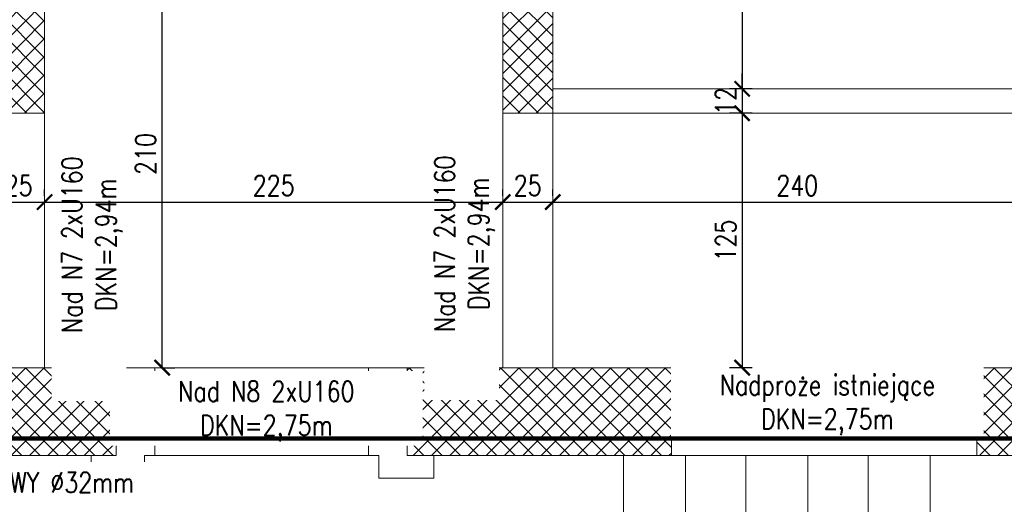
# Model space of a CAD drawing. Header units: millimetres. Extents: x 11984 to 50512, y -26688 to 13952.
# Tile 56 of 85: x 26803 to 27287, y 9716 to 9954. Entities that reach past the tile are written whole.
import ezdxf

# ---------------------------------------------------------------- set-up
doc = ezdxf.new("R2010")
doc.units = ezdxf.units.MM
doc.header["$MEASUREMENT"] = 0
doc.linetypes.add('HIDDEN', pattern=[9.525, 6.35, -3.175])
doc.layers.add('e-cad_opisy', color=7, linetype='Continuous')
for name, color, linetype, lineweight in [('e-cad_wymiary', 5, 'Continuous', 9), ('k-kreskowanie', 252, 'Continuous', 9), ('k-widok', 1, 'Continuous', 20), ('k-wyburzenia', 215, 'PNEUMATIC2', 9), ('k-ściany działowe', 2, 'Continuous', 20), ('k-ściany istniejące', 190, 'Continuous', 18)]:
    doc.layers.add(name, color=color, linetype=linetype, lineweight=lineweight)
doc.styles.add('e-cad_1', font='simplex.shx', dxfattribs={"width": 0.8})
doc.linetypes.add('PNEUMATIC2', pattern='A,0.5,-0.25,["//",Standard,S=0.2,R=0,X=-0.1,Y=-0.1],-0.25', length=1)
doc.dimstyles.new('e-cad_1_50_[cm]', dxfattribs={"dimscale": 5, "dimtxt": 2, "dimasz": 1.5, "dimexe": 1.25, "dimexo": 0.625, "dimtad": 1, "dimdec": 0, "dimrnd": 0.1, "dimdsep": 46, "dimtxsty": 'e-cad_1', "dimblk": 'ARCHTICK', "dimcen": 1.5, "dimclrd": 256, "dimclre": 256, "dimclrt": 7, "dimadec": 0, "dimazin": 0, "dimtfac": 1, "dimtdec": 0, "dimtix": 1, "dimtmove": 0, "dimatfit": 0, "dimfxl": 0, "dimarcsym": 0})

# ---------------------------------------------------------------- blocks, each defined once
blk = doc.blocks.new('_ArchTick')
at = {"color": 0, "linetype": 'ByBlock', "const_width": 0.15}
blk.add_lwpolyline([(-0.5, -0.5), (0.5, 0.5)], dxfattribs=at)
blk = doc.blocks.new('*D244')
at = {"layer": 'Defpoints', "color": 0}
for p in [(26790.3, 9864.13), (26815.7, 9864.13), (26815.7, 9864.13)]:
    blk.add_point(p, dxfattribs=at)
at = {"layer": 'e-cad_wymiary', "lineweight": -2}
for p, q in [((26790.3, 9867.25), (26790.3, 9870.38)), ((26815.7, 9867.25), (26815.7, 9870.38)), ((26790.3, 9864.13), (26815.7, 9864.13))]:
    blk.add_line(p, q, dxfattribs=at)
at = {"layer": 'e-cad_wymiary', "lineweight": -2, "xscale": 7.5, "yscale": 7.5, "zscale": 7.5, "rotation": 180}
blk.add_blockref('_ArchTick', (26790.3, 9864.13), dxfattribs=at)
at = {"layer": 'e-cad_wymiary', "lineweight": -2, "xscale": 7.5, "yscale": 7.5, "zscale": 7.5}
blk.add_blockref('_ArchTick', (26815.7, 9864.13), dxfattribs=at)
at = {"layer": 'e-cad_wymiary', "color": 7, "insert": (26803, 9872.25), "char_height": 10, "attachment_point": 5, "style": 'e-cad_1'}
blk.add_mtext('25', dxfattribs=at)
blk = doc.blocks.new('*D245')
at = {"layer": 'Defpoints', "color": 0}
for p in [(26815.7, 9864.13), (27040.91, 9864.13), (27040.91, 9864.13)]:
    blk.add_point(p, dxfattribs=at)
at = {"layer": 'e-cad_wymiary', "lineweight": -2}
for p, q in [((26815.7, 9867.25), (26815.7, 9870.38)), ((27040.91, 9867.25), (27040.91, 9870.38)), ((26815.7, 9864.13), (27040.91, 9864.13))]:
    blk.add_line(p, q, dxfattribs=at)
at = {"layer": 'e-cad_wymiary', "lineweight": -2, "xscale": 7.5, "yscale": 7.5, "zscale": 7.5, "rotation": 180}
blk.add_blockref('_ArchTick', (26815.7, 9864.13), dxfattribs=at)
at = {"layer": 'e-cad_wymiary', "lineweight": -2, "xscale": 7.5, "yscale": 7.5, "zscale": 7.5}
blk.add_blockref('_ArchTick', (27040.91, 9864.13), dxfattribs=at)
at = {"layer": 'e-cad_wymiary', "color": 7, "insert": (26928.31, 9872.25), "char_height": 10, "attachment_point": 5, "style": 'e-cad_1'}
blk.add_mtext('225', dxfattribs=at)
blk = doc.blocks.new('*D246')
at = {"layer": 'Defpoints', "color": 0}
for p in [(27040.91, 9864.13), (27065.47, 9864.13), (27065.47, 9864.13)]:
    blk.add_point(p, dxfattribs=at)
at = {"layer": 'e-cad_wymiary', "lineweight": -2}
for p, q in [((27040.91, 9867.25), (27040.91, 9870.38)), ((27065.47, 9867.25), (27065.47, 9870.38)), ((27040.91, 9864.13), (27065.47, 9864.13))]:
    blk.add_line(p, q, dxfattribs=at)
at = {"layer": 'e-cad_wymiary', "lineweight": -2, "xscale": 7.5, "yscale": 7.5, "zscale": 7.5, "rotation": 180}
blk.add_blockref('_ArchTick', (27040.91, 9864.13), dxfattribs=at)
at = {"layer": 'e-cad_wymiary', "lineweight": -2, "xscale": 7.5, "yscale": 7.5, "zscale": 7.5}
blk.add_blockref('_ArchTick', (27065.47, 9864.13), dxfattribs=at)
at = {"layer": 'e-cad_wymiary', "color": 7, "insert": (27053.19, 9872.25), "char_height": 10, "attachment_point": 5, "style": 'e-cad_1'}
blk.add_mtext('25', dxfattribs=at)
blk = doc.blocks.new('*D247')
at = {"layer": 'Defpoints', "color": 0}
for p in [(27065.47, 9864.13), (27305.77, 9864.13), (27305.77, 9850.56)]:
    blk.add_point(p, dxfattribs=at)
at = {"layer": 'e-cad_wymiary', "lineweight": -2}
for p, q in [((27065.47, 9867.25), (27065.47, 9870.38)), ((27305.77, 9859.13), (27305.77, 9870.38)), ((27065.47, 9864.13), (27305.77, 9864.13))]:
    blk.add_line(p, q, dxfattribs=at)
at = {"layer": 'e-cad_wymiary', "lineweight": -2, "xscale": 7.5, "yscale": 7.5, "zscale": 7.5, "rotation": 180}
blk.add_blockref('_ArchTick', (27065.47, 9864.13), dxfattribs=at)
at = {"layer": 'e-cad_wymiary', "lineweight": -2, "xscale": 7.5, "yscale": 7.5, "zscale": 7.5}
blk.add_blockref('_ArchTick', (27305.77, 9864.13), dxfattribs=at)
at = {"layer": 'e-cad_wymiary', "color": 7, "insert": (27185.62, 9872.25), "char_height": 10, "attachment_point": 5, "style": 'e-cad_1'}
blk.add_mtext('240', dxfattribs=at)
blk = doc.blocks.new('*D466')
at = {"layer": 'Defpoints', "color": 0}
for p in [(26869.89, 9992.74), (26873.48, 9992.74), (26869.89, 9782.76)]:
    blk.add_point(p, dxfattribs=at)
at = {"layer": 'e-cad_wymiary', "lineweight": -2}
for p, q in [((26873.01, 9992.74), (26879.73, 9992.74)), ((26873.48, 9782.76), (26873.48, 9992.74)), ((26873.01, 9782.76), (26879.73, 9782.76))]:
    blk.add_line(p, q, dxfattribs=at)
at = {"layer": 'e-cad_wymiary', "lineweight": -2, "xscale": 7.5, "yscale": 7.5, "zscale": 7.5}
for p, rotation in [((26873.48, 9992.74), 90), ((26873.48, 9782.76), 270)]:
    blk.add_blockref('_ArchTick', p, dxfattribs=dict(at, rotation=rotation))
at = {"layer": 'e-cad_wymiary', "color": 7, "insert": (26865.35, 9887.75), "char_height": 10, "attachment_point": 5, "rotation": 90, "style": 'e-cad_1'}
blk.add_mtext('210', dxfattribs=at)
blk = doc.blocks.new('*D488')
at = {"layer": 'Defpoints', "color": 0}
for p in [(27184.05, 10252.34), (27158.54, 9919.76), (27185.62, 9919.76)]:
    blk.add_point(p, dxfattribs=at)
at = {"layer": 'e-cad_wymiary', "lineweight": -2}
for p, q in [((27163.54, 10252.34), (27152.29, 10252.34)), ((27158.54, 10252.34), (27158.54, 9919.76)), ((27163.54, 9919.76), (27152.29, 9919.76))]:
    blk.add_line(p, q, dxfattribs=at)
at = {"layer": 'e-cad_wymiary', "lineweight": -2, "xscale": 7.5, "yscale": 7.5, "zscale": 7.5}
for p, rotation in [((27158.54, 10252.34), 90), ((27158.54, 9919.76), 270)]:
    blk.add_blockref('_ArchTick', p, dxfattribs=dict(at, rotation=rotation))
at = {"layer": 'e-cad_wymiary', "color": 7, "insert": (27150.41, 10086.05), "char_height": 10, "attachment_point": 5, "rotation": 90, "style": 'e-cad_1'}
blk.add_mtext('333', dxfattribs=at)
blk = doc.blocks.new('*D489')
at = {"layer": 'Defpoints', "color": 0}
for p in [(27185.62, 9919.76), (27158.54, 9907.76), (27185.62, 9907.76)]:
    blk.add_point(p, dxfattribs=at)
at = {"layer": 'e-cad_wymiary', "lineweight": -2}
for p, q in [((27158.54, 9919.76), (27158.54, 9927.26)), ((27163.54, 9919.76), (27152.29, 9919.76)), ((27158.54, 9919.76), (27158.54, 9907.76)), ((27163.54, 9907.76), (27152.29, 9907.76)), ((27158.54, 9907.76), (27158.54, 9900.26))]:
    blk.add_line(p, q, dxfattribs=at)
at = {"layer": 'e-cad_wymiary', "lineweight": -2, "xscale": 7.5, "yscale": 7.5, "zscale": 7.5}
for p, rotation in [((27158.54, 9919.76), 270), ((27158.54, 9907.76), 90)]:
    blk.add_blockref('_ArchTick', p, dxfattribs=dict(at, rotation=rotation))
at = {"layer": 'e-cad_wymiary', "color": 7, "insert": (27150.41, 9913.76), "char_height": 10, "attachment_point": 5, "rotation": 90, "style": 'e-cad_1'}
blk.add_mtext('12', dxfattribs=at)
blk = doc.blocks.new('*D490')
at = {"layer": 'Defpoints', "color": 0}
for p in [(27185.62, 9907.76), (27158.54, 9782.76), (27185.62, 9782.76)]:
    blk.add_point(p, dxfattribs=at)
at = {"layer": 'e-cad_wymiary', "lineweight": -2}
for p, q in [((27163.54, 9907.76), (27152.29, 9907.76)), ((27158.54, 9907.76), (27158.54, 9782.76)), ((27163.54, 9782.76), (27152.29, 9782.76))]:
    blk.add_line(p, q, dxfattribs=at)
at = {"layer": 'e-cad_wymiary', "lineweight": -2, "xscale": 7.5, "yscale": 7.5, "zscale": 7.5}
for p, rotation in [((27158.54, 9907.76), 90), ((27158.54, 9782.76), 270)]:
    blk.add_blockref('_ArchTick', p, dxfattribs=dict(at, rotation=rotation))
at = {"layer": 'e-cad_wymiary', "color": 7, "insert": (27150.41, 9845.26), "char_height": 10, "attachment_point": 5, "rotation": 90, "style": 'e-cad_1'}
blk.add_mtext('125', dxfattribs=at)

msp = doc.modelspace()

# ---------------------------------------------------------------- hatches: boundary and pattern name
at = {"layer": 'k-kreskowanie'}
h = msp.add_hatch(dxfattribs=at)
h.set_pattern_fill('ANSI37', color=256, scale=2, style=0)
h.set_pattern_definition([(45, (28373.457, -11648.78), (-4.490128, 4.490128), []), (135, (28373.457, -11648.78), (-4.490128, -4.490128), [])])
h.paths.add_polyline_path([(27927.37, 10359.34), (27927.37, 10402.52), (27937.53, 10402.52), (27937.53, 10552.38), (27962.93, 10552.38), (27962.93, 10402.52), (28375.26, 10402.52), (28375.26, 10522.75), (28418.44, 10522.75), (28418.44, 9739.58), (28375.26, 9739.58), (28310.14, 9739.58), (28310.14, 9782.76), (28375.26, 9782.76), (28375.26, 10359.34)])
h.paths.add_polyline_path([(27927.37, 10791.99), (27927.37, 10834.32), (27937.53, 10834.32), (28375.26, 10834.32), (28375.26, 11331.32), (28293.98, 11331.32), (28293.98, 11374.5), (28418.44, 11374.5), (28418.44, 10677.69), (28375.26, 10677.69), (28375.26, 10791.99), (27962.93, 10791.99), (27962.93, 10654.38), (27937.53, 10654.38), (27937.53, 10791.99)])
h.paths.add_polyline_path([(28013.73, 10806.38), (28034.05, 10806.38), (28034.05, 10819.93), (28013.73, 10819.93)], flags=16)
h.paths.add_polyline_path([(27974.79, 10806.38), (27993.41, 10806.38), (27993.41, 10819.93), (27974.79, 10819.93)], flags=16)
h.paths.add_polyline_path([(25423.3, 10686.04), (25423.3, 11090.05), (25468.3, 11090.05), (25468.3, 10833.52), (25771.3, 10833.52), (25771.3, 10927.02), (25795.3, 10927.02), (25795.3, 10833.52), (25802.3, 10833.52), (25802.3, 10794.52), (25468.3, 10794.52), (25468.3, 10686.04)])
h.paths.add_polyline_path([(27545.53, 10791.99), (27545.53, 10834.32), (27662.37, 10834.32), (27662.37, 11374.5), (27785.98, 11374.5), (27785.98, 11331.32), (27705.55, 11331.32), (27705.55, 10834.32), (27727.56, 10834.32), (27727.56, 10791.99), (27714.68, 10791.99), (27714.68, 10816.54), (27639.68, 10816.54), (27639.68, 10791.99)])
h.paths.add_polyline_path([(25423.3, 10284.84), (25423.3, 10539.8), (25468.3, 10539.8), (25468.3, 10402.52), (25595.68, 10402.52), (25904.3, 10402.52), (25904.3, 10422.52), (25930.34, 10422.52), (25930.34, 10402.52), (25952.83, 10402.52), (25952.83, 10359.34), (25468.3, 10359.34), (25468.3, 10284.84)])
h.paths.add_polyline_path([(26715.79, 10359.34), (26715.79, 10402.52), (26815.7, 10402.52), (26815.7, 10017.29), (26908.83, 10017.29), (26908.83, 9992.74), (26815.7, 9992.74), (26815.7, 9907.76), (26790.3, 9907.76), (26790.3, 10359.34)])
h.paths.add_polyline_path([(26407.3, 10791.99), (26407.3, 10834.32), (26415.3, 10834.32), (26415.3, 10862.32), (26460.3, 10862.32), (26460.3, 10834.32), (26661.61, 10834.32), (26661.61, 10791.99), (26602.34, 10791.99), (26602.34, 10566.78), (26588.34, 10566.78), (26588.34, 10791.99)])
h.paths.add_polyline_path([(27030.91, 9992.74), (27030.91, 10017.29), (27040.91, 10017.29), (27040.91, 10402.52), (27172.47, 10402.52), (27172.47, 10359.34), (27078.47, 10359.34), (27078.47, 10281.34), (27065.47, 10281.34), (27065.47, 9907.76), (27040.91, 9907.76), (27040.91, 9992.74)])
h.paths.add_polyline_path([(27429.77, 10359.34), (27429.77, 10402.52), (27827.47, 10402.52), (27827.47, 10359.34), (27749.03, 10359.34), (27749.03, 10281.34), (27710.63, 10281.34), (27710.63, 10359.34)])
h.paths.add_polyline_path([(27722.63, 10293.34), (27737.03, 10293.34), (27737.03, 10314.34), (27722.63, 10314.34)], flags=16)
h.paths.add_polyline_path([(27722.63, 10326.34), (27737.03, 10326.34), (27737.03, 10347.34), (27722.63, 10347.34)], flags=16)
h.paths.add_polyline_path([(25423.3, 9739.58), (25423.3, 10131.59), (25468.3, 10131.59), (25468.3, 9782.76), (25524.89, 9782.76), (25524.89, 9739.58)])
h.paths.add_polyline_path([(26086.59, 10794.52), (26086.59, 10833.52), (26140.3, 10833.52), (26140.3, 10849.32), (26181.3, 10849.32), (26181.3, 10834.32), (26317.3, 10834.32), (26317.3, 10801.99), (26304.3, 10801.99), (26304.3, 10793.99), (26284.34, 10793.99), (26284.34, 10731.52), (26267.34, 10731.52), (26267.34, 10794.52)])
h.paths.add_polyline_path([(26042.83, 10359.34), (26042.83, 10402.52), (26414.3, 10402.52), (26414.3, 10359.34)])
h.paths.add_polyline_path([(27179.77, 10791.99), (27179.77, 10834.32), (27390.59, 10834.32), (27390.59, 10791.99)])
h.paths.add_polyline_path([(26816.55, 10791.99), (26816.55, 10834.32), (27024.83, 10834.32), (27024.83, 10791.99)])
h.paths.add_polyline_path([(27940.92, 11331.32), (27940.92, 11374.5), (28139.04, 11374.5), (28139.04, 11331.32)])
h.paths.add_polyline_path([(27664.13, 9739.58), (27664.13, 9782.76), (27710.63, 9782.76), (27710.63, 9812.76), (27736.03, 9812.76), (27736.03, 9782.76), (27770.25, 9782.76), (27770.25, 9739.58)])
h.paths.add_polyline_path([(26720.94, 9739.58), (26720.94, 9782.76), (26850.88, 9782.76), (26850.88, 9739.58)])
h.paths.add_polyline_path([(26993.88, 9739.58), (26993.88, 9782.76), (27123.82, 9782.76), (27123.82, 9739.58), (27007.05, 9739.58)])
h.paths.add_polyline_path([(26516.3, 10359.34), (26516.3, 10402.52), (26625.2, 10402.52), (26625.2, 10359.34)])
h.paths.add_polyline_path([(25904.3, 10774.52), (25904.3, 10833.52), (25980.3, 10833.52), (25980.3, 10794.52), (25930.34, 10794.52), (25930.34, 10774.52)])
h.paths.add_polyline_path([(26074.94, 9739.58), (26074.94, 9782.76), (26171.32, 9782.76), (26171.32, 9739.58)])
h.paths.add_polyline_path([(27272.37, 10359.34), (27272.37, 10402.52), (27327.77, 10402.52), (27327.77, 10359.34)])
h.paths.add_polyline_path([(25674.89, 9739.58), (25674.89, 9782.76), (25725.12, 9782.76), (25725.12, 9739.58)])
h.paths.add_polyline_path([(26267.34, 10604.52), (26267.34, 10731.52), (26284.34, 10731.52), (26284.34, 10604.52)])
h.paths.add_polyline_path([(26521.13, 9739.58), (26521.13, 9782.76), (26570.94, 9782.76), (26570.94, 9739.58)])
h.paths.add_polyline_path([(26321.32, 9739.58), (26321.32, 9782.76), (26371.13, 9782.76), (26371.13, 9739.58)])
h.paths.add_polyline_path([(25875.12, 9739.58), (25875.12, 9782.76), (25924.94, 9782.76), (25924.94, 9739.58)])
h.paths.add_polyline_path([(27273.82, 9739.58), (27273.82, 9782.76), (27319.4, 9782.76), (27319.4, 9739.58)])
h.paths.add_polyline_path([(27920.25, 9739.58), (27920.25, 9782.76), (27965.4, 9782.76), (27965.4, 9739.58)])
h.paths.add_polyline_path([(27469.4, 9739.58), (27469.4, 9782.76), (27514.13, 9782.76), (27514.13, 9739.58)])
h.paths.add_polyline_path([(28115.4, 9739.58), (28115.4, 9782.76), (28160.14, 9782.76), (28160.14, 9739.58)])
h.paths.add_polyline_path([(25771.3, 11029.02), (25771.3, 11072.32), (25795.3, 11072.32), (25795.3, 11051.92), (25795.3, 11029.02)])
h.paths.add_polyline_path([(27959.21, 10448.92), (27941.26, 10448.92), (27941.26, 10463.92), (27959.21, 10463.92)], flags=24)
h.paths.add_polyline_path([(27989.88, 10389.91), (27989.88, 10371.96), (27974.88, 10371.96), (27974.88, 10389.91)], flags=24)
h.paths.add_polyline_path([(28328.34, 10389.91), (28328.34, 10371.96), (28313.34, 10371.96), (28313.34, 10389.91)], flags=24)
h.paths.add_polyline_path([(27989.88, 10822.13), (27989.88, 10804.18), (27974.88, 10804.18), (27974.88, 10822.13)], flags=24)
h.paths.add_polyline_path([(28328.34, 10822.13), (28328.34, 10804.18), (28313.34, 10804.18), (28313.34, 10822.13)], flags=24)
h.paths.add_polyline_path([(25792.47, 10866.66), (25774.13, 10866.66), (25774.13, 10881.66), (25792.47, 10881.66)], flags=24)
h.paths.add_polyline_path([(25686.35, 10822.81), (25686.35, 10805.24), (25671.35, 10805.24), (25671.35, 10822.81)], flags=24)
h.paths.add_polyline_path([(26811.98, 10109.31), (26794.02, 10109.31), (26794.02, 10124.31), (26811.98, 10124.31)], flags=24)
h.paths.add_polyline_path([(26811.98, 10283.57), (26794.02, 10283.57), (26794.02, 10298.57), (26811.98, 10298.57)], flags=24)
h.paths.add_polyline_path([(26746.78, 10389.91), (26746.78, 10371.96), (26731.78, 10371.96), (26731.78, 10389.91)], flags=24)
h.paths.add_polyline_path([(26872.85, 10013.99), (26872.85, 9996.04), (26857.85, 9996.04), (26857.85, 10013.99)], flags=24)
h.paths.add_polyline_path([(26811.98, 10304.98), (26794.02, 10304.98), (26794.02, 10319.98), (26811.98, 10319.98)], flags=24)
h.paths.add_polyline_path([(27157.91, 10389.91), (27157.91, 10371.96), (27142.91, 10371.96), (27142.91, 10389.91)], flags=24)
h.paths.add_polyline_path([(27062.17, 10109.31), (27044.21, 10109.31), (27044.21, 10124.31), (27062.17, 10124.31)], flags=24)
h.paths.add_polyline_path([(27068.67, 10283.57), (27050.71, 10283.57), (27050.71, 10298.57), (27068.67, 10298.57)], flags=24)
h.paths.add_polyline_path([(27068.67, 10304.98), (27050.71, 10304.98), (27050.71, 10319.98), (27068.67, 10319.98)], flags=24)
h.paths.add_polyline_path([(27585.58, 10389.91), (27585.58, 10371.96), (27570.58, 10371.96), (27570.58, 10389.91)], flags=24)
h.paths.add_polyline_path([(27770.37, 10389.91), (27770.37, 10371.96), (27755.37, 10371.96), (27755.37, 10389.91)], flags=24)
h.paths.add_polyline_path([(27738.8, 10304.98), (27720.85, 10304.98), (27720.85, 10319.98), (27738.8, 10319.98)], flags=24)
h.paths.add_polyline_path([(26110.57, 10822.81), (26110.57, 10805.24), (26095.57, 10805.24), (26095.57, 10822.81)], flags=24)
h.paths.add_polyline_path([(26367.46, 10389.91), (26367.46, 10371.96), (26352.46, 10371.96), (26352.46, 10389.91)], flags=24)
h.paths.add_polyline_path([(26284.05, 10652.29), (26267.63, 10652.29), (26267.63, 10667.29), (26284.05, 10667.29)], flags=24)
h.paths.add_polyline_path([(27711.59, 10243.02), (27477.64, 10243.02), (27477.64, 10296.6), (27711.59, 10296.6)], flags=9)
h.paths.add_polyline_path([(27959.21, 10652.29), (27941.26, 10652.29), (27941.26, 10667.29), (27959.21, 10667.29)], flags=9)
h.paths.add_polyline_path([(25686.35, 10412.6), (25686.35, 10395.03), (25671.35, 10395.03), (25671.35, 10412.6)], flags=9)
h.paths.add_polyline_path([(27940.67, 10730.09), (27924.24, 10730.09), (27924.24, 10745.09), (27940.67, 10745.09)], flags=9)
h.paths.add_polyline_path([(26603.74, 10652.29), (26586.94, 10652.29), (26586.94, 10667.29), (26603.74, 10667.29)], flags=9)
h.paths.add_polyline_path([(25803.97, 10866.66), (25793.63, 10866.66), (25793.63, 10881.66), (25803.97, 10881.66)], flags=9)

# ---------------------------------------------------------------- linework, layer by layer
at = {"layer": 'k-widok'}
for p, q in [((26869.89, 9782.76), (26974.87, 9782.76)), ((27123.82, 9782.76), (27273.82, 9782.76)), ((26869.89, 9739.58), (26974.87, 9739.58)), ((27123.82, 9739.58), (27273.82, 9739.58))]:
    msp.add_line(p, q, dxfattribs=at)
at = {"layer": 'k-wyburzenia', "ltscale": 25}
for points in [[(26815.7, 9782.76), (26815.7, 9907.76)], [(27040.91, 9907.76), (27040.91, 9782.76)], [(27065.47, 9782.76), (27065.47, 9907.76)], [(26850.88, 9782.76), (26869.89, 9782.76)], [(26869.89, 9739.58), (26869.89, 9782.76)], [(26974.87, 9782.76), (26974.87, 9739.58)], [(26974.87, 9782.76), (26993.88, 9782.76)], [(26838.56, 9739.58), (26838.56, 9728.58)], [(26864.81, 9728.58), (26864.81, 9739.58)], [(26864.81, 9739.58), (26869.89, 9739.58)], [(26974.87, 9739.58), (26979.95, 9739.58)], [(26979.95, 9739.58), (26979.95, 9728.58)], [(27007.05, 9728.58), (27007.05, 9739.58)], [(27100.18, 9591.42), (27100.18, 9739.58)], [(27130.66, 9591.42), (27130.66, 9739.58)], [(27160.29, 9591.42), (27160.29, 9739.58)], [(27190.77, 9591.42), (27190.77, 9739.58)], [(27220.41, 9591.42), (27220.41, 9739.58)], [(27250.89, 9591.42), (27250.89, 9739.58)], [(26838.56, 9728.58), (26864.81, 9728.58)], [(26979.95, 9728.58), (27007.05, 9728.58)]]:
    msp.add_lwpolyline(points, dxfattribs=at)
at = {"layer": 'k-ściany działowe'}
msp.add_lwpolyline([(27065.47, 9919.76), (27305.77, 9919.76), (27305.77, 10140.34), (27317.77, 10140.34), (27317.77, 9896.26), (27305.77, 9896.26), (27305.77, 9907.76), (27065.47, 9907.76), (27065.47, 9919.76)], dxfattribs=at)
at = {"layer": 'k-ściany istniejące'}
for points in [[(27065.47, 9907.76), (27065.47, 10281.34)], [(26815.7, 9907.76), (26815.7, 9992.74)], [(27040.91, 9992.74), (27040.91, 9907.76)], [(26790.3, 9907.76), (26815.7, 9907.76)], [(27040.91, 9907.76), (27065.47, 9907.76)], [(26850.88, 9782.76), (26720.94, 9782.76)], [(26720.94, 9739.58), (26850.88, 9739.58), (26850.88, 9782.76)], [(27123.82, 9782.76), (26993.88, 9782.76)], [(27007.05, 9739.58), (26993.88, 9739.58), (26993.88, 9782.76)], [(27123.82, 9739.58), (27123.82, 9782.76)], [(27319.4, 9782.76), (27273.82, 9782.76)], [(27273.82, 9782.76), (27273.82, 9739.58)], [(27007.05, 9739.58), (27123.82, 9739.58)], [(27273.82, 9739.58), (27319.4, 9739.58)]]:
    msp.add_lwpolyline(points, dxfattribs=at)

# ---------------------------------------------------------------- dimensions: what is measured, and where the dimension line sits
at = {"layer": 'e-cad_wymiary'}
for base, p1, p2, picture, middle in [((27158.54, 9919.76), (27184.05, 10252.34), (27185.62, 9919.76), '*D488', (27150.41, 10086.05)), ((27158.54, 9907.76), (27185.62, 9919.76), (27185.62, 9907.76), '*D489', (27150.41, 9913.76))]:
    dim = msp.add_linear_dim(base=base, p1=p1, p2=p2, angle=90, dimstyle='e-cad_1_50_[cm]', override={"dimtmove": 1}, dxfattribs=at)
    dim.commit()
    dim.dimension.update_dxf_attribs({"geometry": picture, "text_midpoint": middle})
for base, p1, p2, picture, middle in [((26815.7, 9864.13), (26790.3, 9864.13), (26815.7, 9864.13), '*D244', (26803, 9872.25)), ((27305.77, 9864.13), (27065.47, 9864.13), (27305.77, 9850.56), '*D247', (27185.62, 9872.25))]:
    dim = msp.add_linear_dim(base=base, p1=p1, p2=p2, dimstyle='e-cad_1_50_[cm]', override={"dimtmove": 1}, dxfattribs=at)
    dim.commit()
    dim.dimension.update_dxf_attribs({"geometry": picture, "text_midpoint": middle})

# ---------------------------------------------------------------- next in the draw order: texts
at = {"layer": 'e-cad_opisy', "linetype": 'Continuous', "char_height": 10, "width": 143.6031, "attachment_point": 2, "rotation": 90, "style": 'e-cad_1', "bg_fill": 2}
for insert in [(26824.2, 9843.2), (27007.3, 9843.63)]:
    msp.add_mtext('Nad N7 2xU160 \\PDKN=2,94m', dxfattribs=dict(at, insert=insert))
at = {"layer": 'e-cad_opisy', "linetype": 'Continuous', "char_height": 10, "attachment_point": 2, "style": 'e-cad_1', "bg_fill": 2}
for s, insert, width in [('Nadproże istniejące\\PDKN=2,75m', (27200.41, 9779.28), 143.6031), ('Nad N8 2xU160 \\PDKN=2,75m', (26924.65, 9776.16), 143.6031), ('ŚCIĄG STALOWY %%C32mm', (26795.38, 9731.38), 205.7718)]:
    msp.add_mtext(s, dxfattribs=dict(at, insert=insert, width=width))

# ---------------------------------------------------------------- next in the draw order: linework, layer by layer
at = {"layer": 'e-cad_wymiary', "linetype": 'HIDDEN', "ltscale": 2, "const_width": 2}
msp.add_lwpolyline([(25410.92, 9747.98), (28434.12, 9747.98)], dxfattribs=at)

# ---------------------------------------------------------------- next in the draw order: dimensions: what is measured, and where the dimension line sits
at = {"layer": 'e-cad_wymiary'}
dim = msp.add_linear_dim(base=(26873.48, 9992.74), p1=(26869.89, 9782.76), p2=(26869.89, 9992.74), angle=90, dimstyle='e-cad_1_50_[cm]', dxfattribs=at)
dim.commit()
dim.dimension.update_dxf_attribs({"geometry": '*D466', "text_midpoint": (26865.35, 9887.75)})
dim = msp.add_linear_dim(base=(27158.54, 9782.76), p1=(27185.62, 9907.76), p2=(27185.62, 9782.76), angle=90, dimstyle='e-cad_1_50_[cm]', override={"dimtmove": 1}, dxfattribs=at)
dim.commit()
dim.dimension.update_dxf_attribs({"geometry": '*D490', "text_midpoint": (27150.41, 9845.26)})
for base, p1, p2, picture, middle in [((27040.91, 9864.13), (26815.7, 9864.13), (27040.91, 9864.13), '*D245', (26928.31, 9872.25)), ((27065.47, 9864.13), (27040.91, 9864.13), (27065.47, 9864.13), '*D246', (27053.19, 9872.25))]:
    dim = msp.add_linear_dim(base=base, p1=p1, p2=p2, dimstyle='e-cad_1_50_[cm]', override={"dimtmove": 1}, dxfattribs=at)
    dim.commit()
    dim.dimension.update_dxf_attribs({"geometry": picture, "text_midpoint": middle})

doc.saveas('drawing.dxf')
